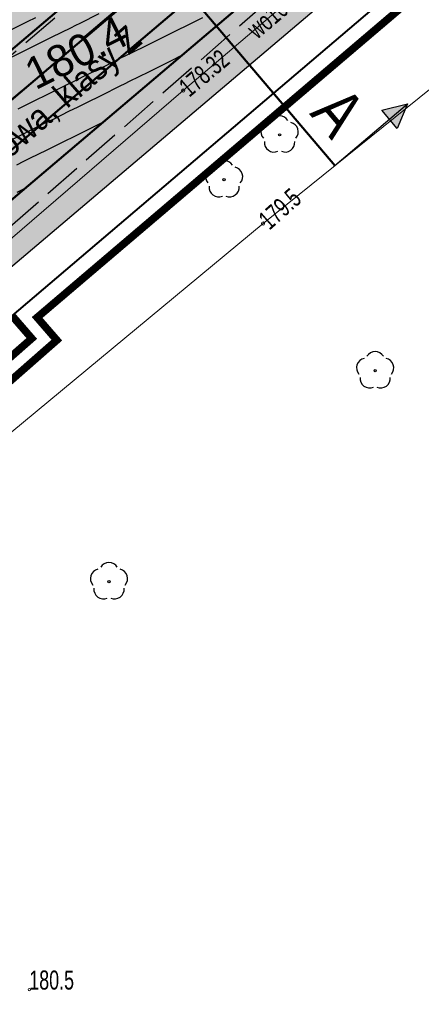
# Model space of a CAD drawing. Header units: metres. Extents: x 7429064 to 7431133, y 5709479 to 5714472.
# Tile 31 of 176: x 7429363 to 7429379, y 5709700 to 5709739. Entities that reach past the tile are written whole.
import ezdxf
from ezdxf.enums import TextEntityAlignment as Align

# ---------------------------------------------------------------- set-up
doc = ezdxf.new("R2010")
doc.units = ezdxf.units.M
for name, pattern in [('1', [0]), ('2_KTJZ01', [2, 1.5, -0.5]), ('3_KTJZ01', [2, 1.5, -0.5]), ('4_SUPT_01', [0]), ('4_SUPW_01', [0]), ('7_1', [0]), ('7_SUPT_01', [0]), ('7_SUPW_01', [0]), ('CENTER2', [1.125, 0.75, -0.125, 0.125, -0.125]), ('HIDDEN', [0.375, 0.25, -0.125])]:
    doc.linetypes.add(name, pattern=pattern)
for name, color, linetype in [('_1_Mapa', 7, 'Continuous'), ('_1_X-REFY', 7, 'Continuous'), ('C-DROGI-SYTUACJA-ETYKIETY', 7, 'Continuous'), ('C-TEREN', 7, 'Continuous'), ('C-TEREN-ETYKIETY', 7, 'Continuous'), ('zzz.gaHSDomyslna', 7, 'Continuous')]:
    doc.layers.add(name, color=color, linetype=linetype)
doc.layers.add('_Brudnopis', color=22, linetype='Continuous', lineweight=50, plot=False)
doc.layers.add('_D_7_CZASOWE ZAJĘCIE_PRZEBUDOWA SIECI', color=7, linetype='HIDDEN', lineweight=50, true_color=0xd16900)
doc.layers.add('DZIALKA_L_0', color=7, linetype='1', lineweight=40, true_color=0x008000)
for name, color, linetype, lineweight in [('_D_7_TEREN NIEZBEDNY DLA OB_BUD', 252, 'HIDDEN', 50), ('_D_8_Wymiary', 7, 'Continuous', 20), ('D_1_LINIA_KRAWĘŻNIK_BET_20_30 WYN 12 CM - III', 7, 'Continuous', 50), ('gaPoziome', 7, 'Continuous', 30), ('KTJZ_L_0', 252, '2_KTJZ01', 30), ('OBOP_T_1', 82, 'Continuous', 30), ('PRZEKROJE_NORMALNE', 7, 'Continuous', 30), ('RTPW_T_0', 252, 'Continuous', 15), ('SUPT_L_0', 252, '4_SUPT_01', 18), ('SUPW_E_T_0', 252, 'Continuous', 15), ('SUPW_L_0', 252, '4_SUPW_01', 18), ('SUTT_T_0', 252, 'Continuous', 18), ('SUTW_T_0', 252, 'Continuous', 18)]:
    doc.layers.add(name, color=color, linetype=linetype, lineweight=lineweight)
doc.layers.add('D_1_LINIA_OBRZEŻE_BET_6x30cm - III', color=24, linetype='Continuous', lineweight=30, transparency=0.3)
doc.layers.add('D_2_HECZ_CHODNIK_KOSTKA', color=7, linetype='Continuous', lineweight=0, true_color=0xf7f588, transparency=0.35)
doc.layers.add('D_2_HECZ_JEZDNIA KR3- NOWA KONSTRUKCJA', color=7, linetype='Continuous', lineweight=13, true_color=0x99e6ff, transparency=0.3)
doc.styles.add('Styl Arial', font='arial.ttf', dxfattribs={"width": 0.8, "height": 0.9})
doc.styles.add('wym500', font='arial.ttf', dxfattribs={"width": 0.9, "height": 0.9})

# ---------------------------------------------------------------- blocks, each defined once
blk = doc.blocks.new('3_OBOP02_01')
at = {"linetype": 'Continuous'}
blk.add_circle((0, 0), 0.045, dxfattribs=at)
for centre, start, end in [((-0.357, 0.116), 102.1445, 221.86), ((0, 0.375), 30.1401, 149.8599), ((0.357, 0.116), 318.14, 77.8555), ((-0.22, -0.303), 174.1482, 293.8542), ((0.22, -0.303), 246.1458, 5.8518)]:
    blk.add_arc(centre, 0.375, start, end, dxfattribs=at)
blk = doc.blocks.new('3_RTPW01')
at = {"linetype": 'Continuous'}
blk.add_circle((0, 0), 0.045, dxfattribs=at)
blk = doc.blocks.new('7_SUPS01_07')
at = {"linetype": 'Continuous'}
blk.add_circle((0, 0), 0.0625, dxfattribs=at)
blk = doc.blocks.new('7_SUPS01_08')
at = {"linetype": 'Continuous'}
blk.add_circle((0, 0), 0.0625, dxfattribs=at)
blk = doc.blocks.new('X-ref_MDCP_Szara')
at = {"layer": 'DZIALKA_L_0', "linetype": '1'}
blk.add_line((7429408.88, 5709766.76), (7429315.02, 5709686.81), dxfattribs=at)
at = {"layer": 'KTJZ_L_0', "linetype": '3_KTJZ01'}
for p, q in [((7429346.53, 5709723.92), (7429369.53, 5709743.52)), ((7429372.8, 5709739.82), (7429350.04, 5709719.88))]:
    blk.add_line(p, q, dxfattribs=at)
at = {"layer": 'SUPT_L_0', "linetype": '7_SUPT_01'}
for p, q in [((7429372.6, 5709731.07), (7429404.46, 5709756.8)), ((7429332.7, 5709697.97), (7429372.6, 5709731.07))]:
    blk.add_line(p, q, dxfattribs=at)
at = {"layer": 'SUPW_L_0', "linetype": '7_SUPW_01'}
for p, q in [((7429369.46, 5709736.3), (7429593.18, 5709927.23)), ((7429329.75, 5709702.1), (7429369.46, 5709736.3))]:
    blk.add_line(p, q, dxfattribs=at)
at = {"layer": 'SUPW_L_0', "linetype": '7_1'}
for p, q in [((7429369.46, 5709736.3), (7429593.18, 5709927.23)), ((7429329.75, 5709702.1), (7429369.46, 5709736.3))]:
    blk.add_line(p, q, dxfattribs=at)
at = {"layer": 'OBOP_T_1'}
for p in [(7429373.25, 5709734.56), (7429371.07, 5709732.8), (7429377.004, 5709725.286), (7429366.547, 5709716.991)]:
    blk.add_blockref('3_OBOP02_01', p, dxfattribs=at)
at = {"layer": 'RTPW_T_0'}
blk.add_blockref('3_RTPW01', (7429363.416, 5709700.947), dxfattribs=at)
at = {"layer": 'SUTT_T_0'}
blk.add_blockref('7_SUPS01_07', (7429372.6, 5709731.07), dxfattribs=at)
at = {"layer": 'SUTW_T_0'}
blk.add_blockref('7_SUPS01_08', (7429369.46, 5709736.3), dxfattribs=at)
at = {"layer": 'RTPW_T_0', "width": 0.7}
blk.add_text('180.5', height=0.75, dxfattribs=at).set_placement((7429363.416, 5709700.947))
at = {"layer": 'SUPW_E_T_0', "width": 0.7}
blk.add_text('wo160', height=0.75, rotation=40.4785, dxfattribs=at).set_placement((7429372.916, 5709739.249), align=Align.MIDDLE)
at = {"layer": 'SUTT_T_0', "width": 0.7}
blk.add_text('179.5', height=0.75, rotation=41.481, dxfattribs=at).set_placement((7429372.6, 5709731.07), align=Align.MIDDLE_LEFT)
at = {"layer": 'SUTW_T_0', "width": 0.7}
blk.add_text('178.32', height=0.75, rotation=40.0389, dxfattribs=at).set_placement((7429369.46, 5709736.3), align=Align.MIDDLE_LEFT)
blk = doc.blocks.new('*U221')
at = {"layer": 'zzz.gaHSDomyslna', "color": 140}
blk.add_lwpolyline([(36.784, 30.83, 0.12, 0.12, 0), (38.309, 32.124, 0.12, 0.12, 0)], format="xyseb", dxfattribs=at)
blk = doc.blocks.new('X-ref_SOR')
at = {"layer": 'gaPoziome'}
blk.add_blockref('*U221', (7429328.775, 5709707.526), dxfattribs=at)
blk = doc.blocks.new('*U295')
at = {"layer": 'C-TEREN-ETYKIETY', "color": 7, "linetype": 'Continuous', "lineweight": -3, "insert": (7429365.258, 5709737.786, 180.4), "char_height": 1.25, "attachment_point": 5, "rotation": 26.3531}
blk.add_mtext('180.4', dxfattribs=at)
blk = doc.blocks.new('x-ref_warstwice')
at = {"layer": 'C-TEREN', "color": 42, "linetype": 'HIDDEN', "lineweight": 25, "ltscale": 10}
for points, elevation in [([(7429363.659, 5709739.16), (7429363.33, 5709738.997), (7429362.736, 5709738.703), (7429362.034, 5709738.355), (7429361.813, 5709738.245), (7429361.027, 5709737.857), (7429360.889, 5709737.788), (7429360.772, 5709737.73), (7429359.966, 5709737.331), (7429359.36, 5709737.03)], 180.36), ([(7429366.153, 5709739.313), (7429365.398, 5709738.939), (7429365.23, 5709738.855), (7429365.03, 5709738.756), (7429364.306, 5709738.398), (7429363.693, 5709738.094), (7429363.383, 5709737.94), (7429363.017, 5709737.759), (7429362.46, 5709737.483), (7429362.01, 5709737.26), (7429361.536, 5709737.026), (7429361.135, 5709736.827), (7429360.613, 5709736.568), (7429359.996, 5709736.263), (7429359.69, 5709736.111), (7429358.99, 5709735.764), (7429358.766, 5709735.653), (7429358.577, 5709735.56), (7429357.843, 5709735.196), (7429356.976, 5709734.767), (7429356.919, 5709734.738), (7429356.871, 5709734.715), (7429356.293, 5709734.428)], 180.38), ([(7429370.217, 5709739.16), (7429369.535, 5709738.822), (7429369.294, 5709738.702), (7429369.009, 5709738.561), (7429368.37, 5709738.245), (7429368.002, 5709738.063), (7429367.447, 5709737.788), (7429366.977, 5709737.555), (7429366.524, 5709737.33), (7429365.989, 5709737.065), (7429365.6, 5709736.873), (7429365.271, 5709736.71), (7429364.677, 5709736.415), (7429363.975, 5709736.068), (7429363.754, 5709735.958), (7429362.968, 5709735.569)], 180.42), ([(7429369.376, 5709737.66), (7429369.017, 5709737.482), (7429368.985, 5709737.466), (7429368.094, 5709737.025), (7429367.339, 5709736.651), (7429367.171, 5709736.568), (7429366.971, 5709736.469), (7429366.247, 5709736.11), (7429365.634, 5709735.806), (7429365.324, 5709735.653), (7429364.958, 5709735.471), (7429364.401, 5709735.195), (7429363.951, 5709734.973), (7429363.477, 5709734.738), (7429363.076, 5709734.539), (7429362.554, 5709734.281)], 180.44), ([(7429362.92, 5709733.379), (7429363.201, 5709733.518), (7429363.439, 5709733.636), (7429364.124, 5709733.976), (7429364.934, 5709734.376), (7429365.048, 5709734.433), (7429365.94, 5709734.875), (7429365.971, 5709734.89), (7429365.997, 5709734.903), (7429366.309, 5709735.058)], 180.46), ([(7429363.241, 5709732.455), (7429362.924, 5709732.298)], 180.48)]:
    blk.add_lwpolyline(points, dxfattribs=dict(at, elevation=elevation))
at = {"layer": 'C-TEREN-ETYKIETY', "color": 7, "linetype": 'Continuous', "lineweight": -3}
blk.add_blockref('*U295', (0, 0), dxfattribs=at)
blk = doc.blocks.new('OŚ_Dąbrowskiego_1')
at = {"layer": '_D_8_Wymiary', "color": 1, "linetype": 'CENTER2', "lineweight": 35, "flags": 128}
blk.add_lwpolyline([(7429230.998, 5709660.664), (7429273.145, 5709676.622, 0.085629), (7429337.582, 5709714.618), (7429502.301, 5709854.381), (7429714.669, 5710036.139), (7429868.111, 5710165.952)], format="xyb", dxfattribs=at)

msp = doc.modelspace()

# ---------------------------------------------------------------- hatches: boundary and pattern name
at = {"layer": 'D_2_HECZ_CHODNIK_KOSTKA', "transparency": 33554585}
h = msp.add_hatch(color=256, dxfattribs=at)
h.dxf.hatch_style = 1
edge = h.paths.add_edge_path()
edge.add_line((7429397.755, 5709761.543), (7429398.682, 5709762.329))
edge.add_arc((7429400.893, 5709757.845), 5, 116.2446, 130.3144)
edge.add_line((7429397.658, 5709761.657), (7429354.505, 5709725.042))
edge.add_line((7429354.505, 5709725.042), (7429339.523, 5709712.33))
edge.add_arc((7429194.822, 5709882.942), 223.711, 294.66533, 310.3021, ccw=False)
edge.add_arc((7429290.685, 5709674.19), 6, 114.6653, 169.481)
edge.add_line((7429284.786, 5709675.285), (7429285.343, 5709675.497))
edge.add_arc((7429290.685, 5709674.19), 5.5, 114.6653, 166.2461, ccw=False)
edge.add_line((7429288.39, 5709679.188), (7429288.635, 5709678.64))
edge.add_arc((7429290.685, 5709674.19), 4.9, 114.7369, 161.2456)
edge.add_line((7429286.045, 5709675.765), (7429287.318, 5709676.25))
edge.add_line((7429287.318, 5709676.25), (7429289.254, 5709677.949))
edge.add_arc((7429195.246, 5709882.369), 225, 294.69669, 310.31443)
edge.add_line((7429340.817, 5709710.805), (7429355.799, 5709723.517))
edge.add_line((7429355.799, 5709723.517), (7429398.725, 5709759.94))
edge.add_line((7429398.725, 5709759.94), (7429403.432, 5709761.977))
edge.add_arc((7429400.893, 5709757.845), 4.85, 58.4217, 130.3144)
at = {"layer": 'D_2_HECZ_JEZDNIA KR3- NOWA KONSTRUKCJA'}
h = msp.add_hatch(color=256, dxfattribs=at)
h.dxf.hatch_style = 1
edge = h.paths.add_edge_path()
edge.add_arc((7429610.557, 5709990.469), 30, 310.559, 314.2935)
edge.add_arc((7429610.557, 5709990.469), 30, 314.2935, 325.3941)
edge.add_line((7429635.249, 5709973.431), (7429635.899, 5709972.672))
edge.add_line((7429635.899, 5709972.672), (7429667.702, 5709999.89))
edge.add_line((7429667.702, 5709999.89), (7429675.246, 5710006.347))
edge.add_line((7429675.246, 5710006.347), (7429712.724, 5710038.423))
edge.add_line((7429712.724, 5710038.423), (7429823.828, 5710132.378))
edge.add_line((7429823.828, 5710132.378), (7429834.316, 5710141.377))
edge.add_line((7429834.316, 5710141.377), (7429846.156, 5710151.524))
edge.add_line((7429846.156, 5710151.524), (7429850.099, 5710146.734))
edge.add_line((7429850.099, 5710146.734), (7429838.187, 5710136.85))
edge.add_line((7429838.187, 5710136.85), (7429827.698, 5710127.833))
edge.add_line((7429827.698, 5710127.833), (7429716.613, 5710033.854))
edge.add_line((7429716.613, 5710033.854), (7429633.474, 5709962.699))
edge.add_arc((7429636.726, 5709958.9), 5, 130.559, 193.2571)
edge.add_line((7429631.859, 5709957.753), (7429636.051, 5709939.958))
edge.add_line((7429636.051, 5709939.958), (7429630.653, 5709938.888))
edge.add_line((7429630.653, 5709938.888), (7429629.491, 5709943.821))
edge.add_arc((7429623.651, 5709942.445), 6, 13.2571, 130.559)
edge.add_line((7429619.749, 5709947.003), (7429619.729, 5709946.986))
edge.add_line((7429619.729, 5709946.986), (7429617.779, 5709949.265))
edge.add_line((7429617.779, 5709949.265), (7429606.383, 5709939.512))
edge.add_line((7429606.383, 5709939.512), (7429594.274, 5709929.149))
edge.add_line((7429594.274, 5709929.149), (7429594.825, 5709928.314))
edge.add_line((7429594.825, 5709928.314), (7429589.708, 5709924.935))
edge.add_arc((7429606.237, 5709899.9), 30, 123.434, 130.559)
edge.add_line((7429586.73, 5709922.692), (7429529.23, 5709873.48))
edge.add_line((7429529.23, 5709873.48), (7429502.179, 5709850.343))
edge.add_line((7429502.179, 5709850.343), (7429339.523, 5709712.33))
edge.add_arc((7429194.822, 5709882.942), 223.711, 294.66533, 310.3021, ccw=False)
edge.add_arc((7429190.304, 5709894.737), 236.317, 290.79615, 294.46753, ccw=False)
edge.add_line((7429274.207, 5709673.816), (7429245.41, 5709663.13))
edge.add_line((7429245.41, 5709663.13), (7429242.106, 5709661.907))
edge.add_line((7429242.106, 5709661.907), (7429240.354, 5709666.717))
edge.add_line((7429240.354, 5709666.717), (7429244.254, 5709668.201))
edge.add_line((7429244.254, 5709668.201), (7429272.082, 5709679.428))
edge.add_arc((7429195.246, 5709882.369), 217, 290.73736, 310.31443)
edge.add_line((7429335.641, 5709716.905), (7429500.355, 5709856.664))
edge.add_line((7429500.355, 5709856.664), (7429629.269, 5709966.997))
edge.add_line((7429629.269, 5709966.997), (7429630.064, 5709967.677))
at = {"layer": 'PRZEKROJE_NORMALNE', "transparency": 33554585}
h = msp.add_hatch(color=256, dxfattribs=at)
h.dxf.hatch_style = 1
h.paths.add_polyline_path([(7429378.281, 5709735.775), (7429377.869, 5709734.811), (7429377.263, 5709735.526)])

# ---------------------------------------------------------------- linework, layer by layer
at = {"layer": '_Brudnopis', "flags": 128}
for points in [[(7429230.998, 5709660.664), (7429273.145, 5709676.622, 0.085605), (7429337.585, 5709714.618), (7429368.823, 5709741.125), (7429502.301, 5709854.381), (7429714.669, 5710036.139), (7429868.111, 5710165.952)], [(7429230.466, 5709662.067), (7429272.613, 5709678.025, 0.085605), (7429336.614, 5709715.761), (7429367.852, 5709742.269)], [(7429231.529, 5709659.262), (7429273.676, 5709675.219, 0.085605), (7429338.555, 5709713.474), (7429369.793, 5709739.982)]]:
    msp.add_lwpolyline(points, format="xyb", dxfattribs=at)
msp.add_lwpolyline([(7429359.42, 5709752.208), (7429375.421, 5709733.349)], dxfattribs=at)
at = {"layer": '_D_7_CZASOWE ZAJĘCIE_PRZEBUDOWA SIECI', "ltscale": 10, "const_width": 0.3, "flags": 128}
msp.add_lwpolyline([(7429296.236, 5709679.65), (7429296.811, 5709678.287), (7429302.871, 5709679.893), (7429317.178, 5709688.067), (7429329.723, 5709696.856), (7429363.513, 5709726.552), (7429362.733, 5709727.452)], dxfattribs=at)
at = {"layer": '_D_7_TEREN NIEZBEDNY DLA OB_BUD', "ltscale": 10, "const_width": 0.3, "flags": 128}
msp.add_lwpolyline([(7429838.642, 5710133.498), (7429838.163, 5710130.983), (7429669.785, 5709988.07), (7429674.221, 5709982.833), (7429665.132, 5709974.906), (7429667.705, 5709971.871), (7429662.832, 5709967.707), (7429665.637, 5709964.494), (7429637.109, 5709939.516), (7429616.438, 5709933.991), (7429410.711, 5709758.425), (7429398.46, 5709756.965), (7429363.725, 5709727.377), (7429364.497, 5709726.485), (7429330.157, 5709696.304), (7429317.553, 5709687.475), (7429303.139, 5709679.24), (7429296.402, 5709677.454), (7429295.854, 5709678.755), (7429285.213, 5709675.171), (7429285.468, 5709665.629), (7429278.469, 5709665.47), (7429278.347, 5709670.061), (7429254.481, 5709660.887), (7429229.937, 5709651.368), (7429224.487, 5709665.833), (7429244.657, 5709675.131), (7429249.847, 5709679.192), (7429269.079, 5709686.95), (7429282.549, 5709692.752), (7429296.468, 5709699.803), (7429307.464, 5709706.348), (7429318.986, 5709714.248), (7429330.313, 5709723.204), (7429495.004, 5709862.943), (7429615.273, 5709965.877), (7429632.42, 5709989.108), (7429648.373, 5710002.762), (7429661.377, 5710006.8), (7429669.911, 5710012.64), (7429707.476, 5710044.593), (7429834.508, 5710152.316), (7429838.121, 5710158.939), (7429844.755, 5710193.28), (7429843.741, 5710206.48), (7429852.314, 5710203.598), (7429849.368, 5710188.375), (7429850.227, 5710185.684), (7429848.746, 5710185.163), (7429846.827, 5710175.247), (7429842.58, 5710153.283), (7429856.534, 5710164.104), (7429864.199, 5710154.59)], close=True, dxfattribs=at)
at = {"layer": 'D_1_LINIA_KRAWĘŻNIK_BET_20_30 WYN 12 CM - III'}
msp.add_line((7429354.505, 5709725.042), (7429397.658, 5709761.657), dxfattribs=at)
at = {"layer": 'D_1_LINIA_OBRZEŻE_BET_6x30cm - III', "flags": 128}
msp.add_lwpolyline([(7429289.254, 5709677.949, 0.068251), (7429340.817, 5709710.805), (7429355.799, 5709723.517), (7429398.725, 5709759.94), (7429403.599, 5709762.049)], format="xyb", dxfattribs=at)
at = {"layer": 'PRZEKROJE_NORMALNE'}
for q in [(7429372.995, 5709736.208), (7429378.281, 5709735.775)]:
    msp.add_line((7429375.421, 5709733.349), q, dxfattribs=at)
msp.add_lwpolyline([(7429378.281, 5709735.775), (7429377.869, 5709734.811), (7429377.263, 5709735.526)], close=True, dxfattribs=at)

# ---------------------------------------------------------------- block references
at = {"layer": '_1_Mapa'}
msp.add_blockref('X-ref_MDCP_Szara', (0, 0), dxfattribs=at)
at = {"layer": '_1_X-REFY'}
for name in ['X-ref_SOR', 'OŚ_Dąbrowskiego_1', 'x-ref_warstwice']:
    msp.add_blockref(name, (0, 0), dxfattribs=at)

# ---------------------------------------------------------------- texts
at = {"layer": 'C-DROGI-SYTUACJA-ETYKIETY', "color": 7, "linetype": 'Continuous', "lineweight": -3, "insert": (7429359.184, 5709731.065), "char_height": 1, "attachment_point": 5, "rotation": 40.9877, "style": 'wym500'}
msp.add_mtext('ul. Dąbrowska droga powiatowa, klasy Z', dxfattribs=at)
at = {"layer": 'PRZEKROJE_NORMALNE', "insert": (7429375.83, 5709736.6), "char_height": 1.875, "attachment_point": 1, "rotation": 310.3144, "style": 'Styl Arial'}
msp.add_mtext_dynamic_manual_height_columns('A', width=7.41512, gutter_width=5, heights=[0], dxfattribs=at)

doc.saveas('drawing.dxf')
